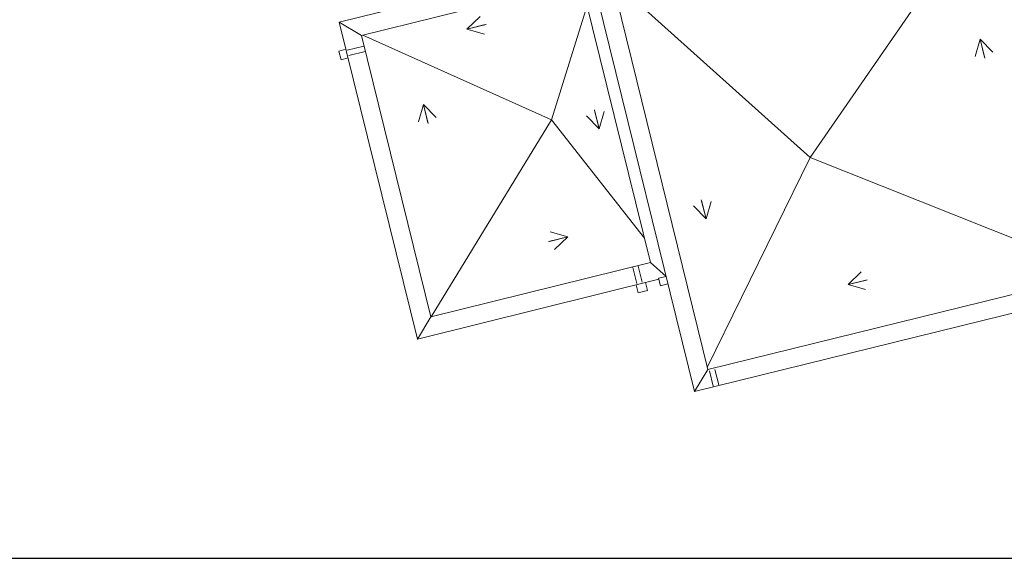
# Model space of a CAD drawing. Header units: metres. Extents: x 0 to 0.84, y 0 to 0.594.
# Tile 12 of 18: x 0.687 to 0.724, y 0.21 to 0.23. Entities that reach past the tile are written whole.
import ezdxf

# ---------------------------------------------------------------- set-up
doc = ezdxf.new("R2010")
doc.units = ezdxf.units.M
doc.linetypes.add('Carkovana', pattern=[0.21, 0.15, -0.06])
for name, color, linetype, lineweight in [('Legende_ Beschreibung', 7, 'Continuous', 25), ('Standard', 7, 'Continuous', 25), ('Wand Mauerwerk tragend', 7, 'Continuous', 70)]:
    doc.layers.add(name, color=color, linetype=linetype, lineweight=lineweight)

msp = doc.modelspace()

# ---------------------------------------------------------------- linework, layer by layer
at = {"layer": 'Legende_ Beschreibung', "color": 7, "linetype": 'Continuous', "lineweight": 25, "transparency": 33554687}
msp.add_line((0.655, 0.21), (0.83, 0.21), dxfattribs=at)
at = {"layer": 'Standard', "color": 7, "linetype": 'Continuous', "lineweight": 13, "transparency": 33554687}
for p, q in [((0.716683, 0.225211), (0.724027, 0.235827)), ((0.708297, 0.232687), (0.698826, 0.230342)), ((0.708279, 0.232639), (0.712294, 0.216325)), ((0.712803, 0.217166), (0.70912, 0.232131)), ((0.716683, 0.225211), (0.709159, 0.231971)), ((0.699666, 0.229834), (0.707997, 0.231897)), ((0.707997, 0.231897), (0.710625, 0.221221)), ((0.708223, 0.230978), (0.70688, 0.22664)), ((0.699666, 0.229834), (0.698826, 0.230342)), ((0.698826, 0.230342), (0.701787, 0.218315)), ((0.698826, 0.230342), (0.699666, 0.229834)), ((0.702295, 0.219157), (0.699666, 0.229834)), ((0.70688, 0.22664), (0.699713, 0.229846)), ((0.698806, 0.229245), (0.699079, 0.229314)), ((0.698892, 0.228917), (0.698806, 0.229245)), ((0.699159, 0.228987), (0.698892, 0.228917)), ((0.70688, 0.22664), (0.70231, 0.219161)), ((0.710399, 0.222141), (0.70688, 0.22664)), ((0.712786, 0.217237), (0.716683, 0.225211)), ((0.716683, 0.225211), (0.727662, 0.220825)), ((0.710625, 0.221221), (0.702295, 0.219157)), ((0.711219, 0.220697), (0.710625, 0.221221)), ((0.710625, 0.221221), (0.711219, 0.220697)), ((0.727793, 0.220857), (0.712803, 0.217166)), ((0.701787, 0.218315), (0.710944, 0.220584)), ((0.710442, 0.22046), (0.710518, 0.22016)), ((0.710934, 0.220624), (0.711219, 0.220696)), ((0.711006, 0.220339), (0.710934, 0.220624)), ((0.711289, 0.22041), (0.711006, 0.220339)), ((0.710163, 0.220069), (0.710088, 0.220372)), ((0.710518, 0.22016), (0.710163, 0.220069)), ((0.712294, 0.216325), (0.728635, 0.220349)), ((0.701787, 0.218315), (0.702295, 0.219157)), ((0.702295, 0.219157), (0.701787, 0.218315)), ((0.712294, 0.216325), (0.712803, 0.217166)), ((0.712803, 0.217166), (0.712294, 0.216325))]:
    msp.add_line(p, q, dxfattribs=at)
at = {"layer": 'Wand Mauerwerk tragend', "color": 7, "linetype": 'Continuous', "lineweight": 13, "transparency": 33554687}
for p, q in [((0.703667, 0.230076), (0.704167, 0.230555)), ((0.703667, 0.230076), (0.704395, 0.230256)), ((0.703667, 0.230076), (0.704361, 0.230247)), ((0.703667, 0.230076), (0.703667, 0.230076)), ((0.703667, 0.230076), (0.703667, 0.230076)), ((0.703667, 0.230076), (0.703667, 0.230076)), ((0.704332, 0.229885), (0.703667, 0.230076)), ((0.722942, 0.229036), (0.723133, 0.229701)), ((0.723133, 0.229701), (0.723304, 0.229007)), ((0.723133, 0.229701), (0.723313, 0.228973)), ((0.723133, 0.229701), (0.723133, 0.229701)), ((0.723133, 0.229701), (0.723133, 0.229701)), ((0.723133, 0.229701), (0.723133, 0.229701)), ((0.723133, 0.229701), (0.723612, 0.229201)), ((0.701824, 0.226554), (0.702015, 0.227219)), ((0.702015, 0.227219), (0.702186, 0.226525)), ((0.702015, 0.227219), (0.702195, 0.226491)), ((0.702015, 0.227219), (0.702015, 0.227219)), ((0.702015, 0.227219), (0.702015, 0.227219)), ((0.702015, 0.227219), (0.702015, 0.227219)), ((0.702015, 0.227219), (0.702494, 0.226719)), ((0.708684, 0.226291), (0.708205, 0.226791)), ((0.708684, 0.226291), (0.708504, 0.227019)), ((0.708684, 0.226291), (0.708512, 0.226985)), ((0.708875, 0.226956), (0.708684, 0.226291)), ((0.708684, 0.226291), (0.708684, 0.226291)), ((0.708684, 0.226291), (0.708684, 0.226291)), ((0.708684, 0.226291), (0.708684, 0.226291)), ((0.712738, 0.222877), (0.71226, 0.223377)), ((0.712738, 0.222877), (0.712558, 0.223605)), ((0.712738, 0.222877), (0.712567, 0.22357)), ((0.712929, 0.223542), (0.712738, 0.222877)), ((0.712738, 0.222877), (0.712738, 0.222877)), ((0.712738, 0.222877), (0.712738, 0.222877)), ((0.712738, 0.222877), (0.712738, 0.222877)), ((0.706827, 0.222386), (0.707492, 0.222194)), ((0.707492, 0.222194), (0.706764, 0.222015)), ((0.707492, 0.222194), (0.706799, 0.222023)), ((0.707492, 0.222194), (0.706992, 0.221716)), ((0.707492, 0.222194), (0.707492, 0.222194)), ((0.707492, 0.222194), (0.707492, 0.222194)), ((0.707492, 0.222194), (0.707492, 0.222194)), ((0.718125, 0.220383), (0.718625, 0.220862)), ((0.718125, 0.220383), (0.718853, 0.220563)), ((0.718125, 0.220383), (0.718819, 0.220555)), ((0.718125, 0.220383), (0.718125, 0.220383)), ((0.718125, 0.220383), (0.718125, 0.220383)), ((0.718125, 0.220383), (0.718125, 0.220383)), ((0.71879, 0.220192), (0.718125, 0.220383))]:
    msp.add_line(p, q, dxfattribs=at)
at = {"layer": 'Wand Mauerwerk tragend', "color": 7, "linetype": 'Carkovana', "lineweight": 13, "transparency": 33554687}
for p, q in [((0.699757, 0.22943), (0.699117, 0.229273)), ((0.699807, 0.229224), (0.699183, 0.229071)), ((0.70996, 0.221032), (0.710112, 0.220422)), ((0.710319, 0.220474), (0.710168, 0.221084)), ((0.712867, 0.217115), (0.71301, 0.216533)), ((0.713218, 0.216584), (0.713075, 0.217167))]:
    msp.add_line(p, q, dxfattribs=at)

doc.saveas('drawing.dxf')
